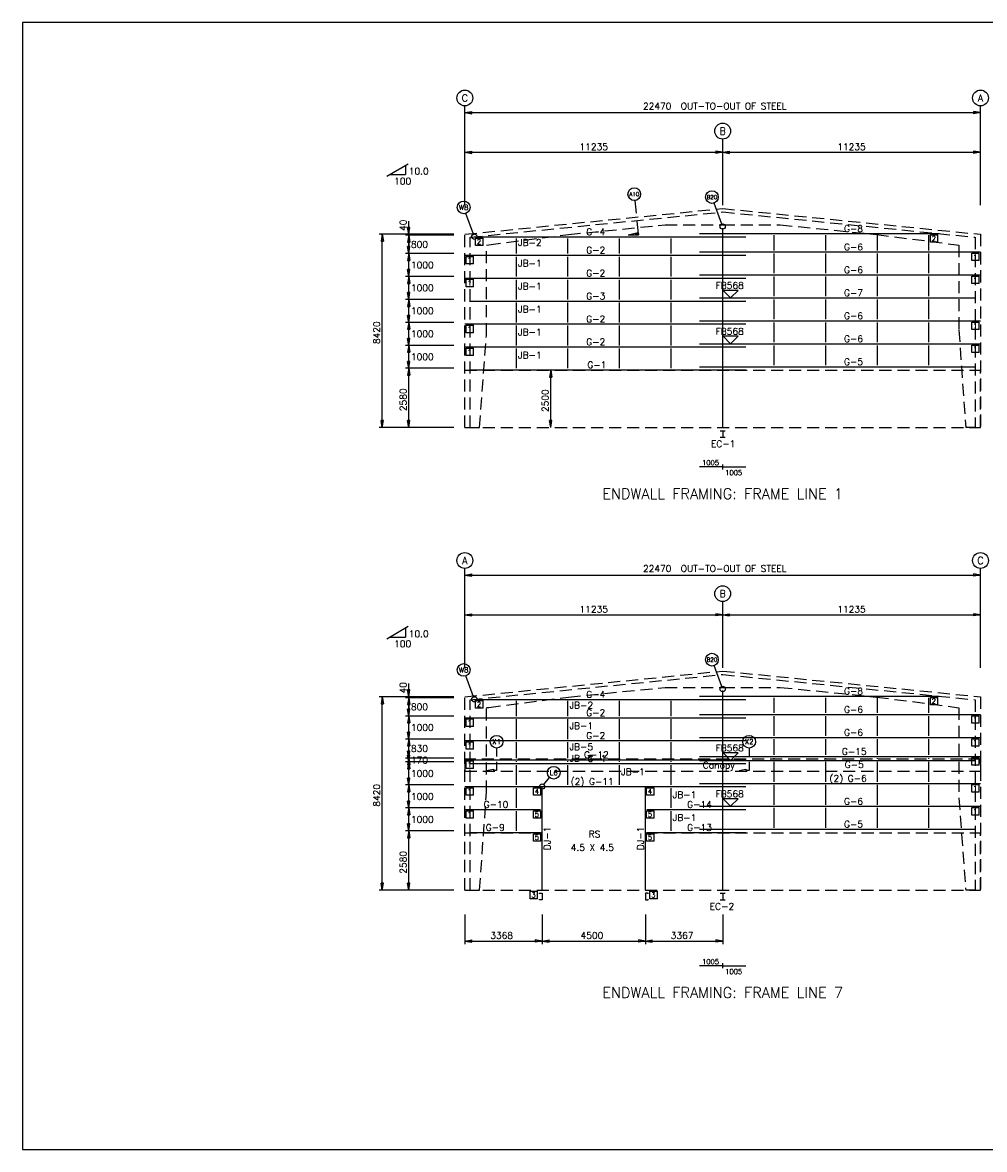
# Model space of a CAD drawing. Header units: millimetres. Extents: x 0 to 69438, y 0 to 49103.
# Tile 1 of 2: x 0 to 41923, y 0 to 49103. Entities that reach past the tile are written whole.
import ezdxf
from ezdxf.enums import TextEntityAlignment as Align

# ---------------------------------------------------------------- set-up
doc = ezdxf.new("R2010")
doc.units = ezdxf.units.MM
doc.header["$MEASUREMENT"] = 0
doc.linetypes.add('CONTIN', pattern=[0])
doc.linetypes.add('DASHED', pattern=[785.32, 524.92, -260.4])
doc.layers.get('0').update_dxf_attribs({"linetype": 'CONTIN'})
for name, color, linetype in [('1', 7, 'CONTIN'), ('10', 10, 'CONTIN'), ('11', 7, 'CONTIN'), ('12', 6, 'CONTIN'), ('13', 1, 'CONTIN'), ('15', 7, 'CONTIN'), ('2', 6, 'CONTIN'), ('22', 7, 'CONTIN'), ('3', 7, 'CONTIN'), ('4', 7, 'CONTIN'), ('5', 5, 'DASHED'), ('7', 7, 'CONTIN')]:
    doc.layers.add(name, color=color, linetype=linetype)
doc.styles.add('SIMPLEX', font='SIMPLEX')

# ---------------------------------------------------------------- blocks, each defined once
blk = doc.blocks.new('WCOL')
for p, q in [((-10.2, 0), (10.2, 0)), ((0, 0), (0, -25.4)), ((-10.2, -25.4), (10.2, -25.4))]:
    blk.add_line(p, q)
blk = doc.blocks.new('CCOL')
for p, q in [((10.2, 0), (0, 0)), ((0, 0), (0, -25.4)), ((10.2, -2.5), (10.2, 0)), ((0, -25.4), (10.2, -25.4)), ((10.2, -25.4), (10.2, -22.9))]:
    blk.add_line(p, q)
blk = doc.blocks.new('MARKER')
for p, q in [((25.4, 25.4), (-25.4, 25.4)), ((-25.4, 25.4), (0, 0)), ((0, 0), (25.4, 25.4))]:
    blk.add_line(p, q)
blk = doc.blocks.new('ARROW')
for p, q in [((0, 0), (-300, 50)), ((-300, 50), (-300, -50)), ((0, 0), (-300, -50))]:
    blk.add_line(p, q)
blk = doc.blocks.new('ARROWP')
for p, q in [((0, 0), (-300, 50)), ((-300, 50), (-300, -50)), ((0, 0), (-300, -50))]:
    blk.add_line(p, q)
blk = doc.blocks.new('CUTSEC')
at = {"layer": '7'}
for p, q in [((-485.02597, 0), (-115.48238, 0)), ((115.482376, 0), (485.02597, 0)), ((485.02597, 0), (485.02597, 138.578873))]:
    blk.add_line(p, q, dxfattribs=at)
at = {"layer": '7', "rotation": 90}
blk.add_blockref('ARROWP', (485.02597, 438.833099), dxfattribs=at)

msp = doc.modelspace()

# ---------------------------------------------------------------- linework, layer by layer
at = {"layer": '1'}
for p, q in [((29508, 39906), (39947, 39906)), ((32760, 39176), (32760, 39837)), ((35007, 39176), (35007, 39837)), ((37254, 39176), (37254, 39837)), ((39501, 39176), (39501, 39837)), ((19692, 39768), (31518, 39768)), ((21525, 39037), (21525, 39698)), ((23772, 39037), (23772, 39698)), ((26019, 39037), (26019, 39698)), ((28266, 39037), (28266, 39698)), ((19278, 38968), (31518, 38968)), ((21525, 38037), (21525, 38898)), ((23772, 38037), (23772, 38898)), ((26019, 38037), (26019, 38898)), ((28266, 38037), (28266, 38898)), ((29508, 39106), (41748, 39106)), ((32760, 38176), (32760, 39037)), ((35007, 38176), (35007, 39037)), ((37254, 38176), (37254, 39037)), ((39501, 38176), (39501, 39037)), ((19278, 37968), (31518, 37968)), ((21525, 37037), (21525, 37898)), ((23772, 37037), (23772, 37898)), ((26019, 37037), (26019, 37898)), ((28266, 37037), (28266, 37898)), ((29508, 38106), (41748, 38106)), ((32760, 37176), (32760, 38037)), ((35007, 37176), (35007, 38037)), ((37254, 37176), (37254, 38037)), ((39501, 37176), (39501, 38037)), ((19478, 36968), (31518, 36968)), ((21525, 36037), (21525, 36898)), ((23772, 36037), (23772, 36898)), ((26019, 36037), (26019, 36898)), ((28266, 36037), (28266, 36898)), ((29508, 37106), (41548, 37106)), ((32760, 36176), (32760, 37037)), ((35007, 36176), (35007, 37037)), ((37254, 36176), (37254, 37037)), ((39501, 36176), (39501, 37037)), ((19278, 35968), (31518, 35968)), ((21525, 35037), (21525, 35898)), ((23772, 35037), (23772, 35898)), ((26019, 35037), (26019, 35898)), ((28266, 35037), (28266, 35898)), ((29508, 36106), (41748, 36106)), ((32760, 35176), (32760, 36037)), ((35007, 35176), (35007, 36037)), ((37254, 35176), (37254, 36037)), ((39501, 35176), (39501, 36037)), ((19278, 34968), (31518, 34968)), ((21525, 34037), (21525, 34898)), ((23772, 34037), (23772, 34898)), ((26019, 34037), (26019, 34898)), ((28266, 34037), (28266, 34898)), ((29508, 35106), (41748, 35106)), ((32760, 34176), (32760, 35037)), ((35007, 34176), (35007, 35037)), ((37254, 34176), (37254, 35037)), ((39501, 34176), (39501, 35037)), ((19478, 33968), (31518, 33968)), ((29508, 34106), (41548, 34106)), ((29508, 19752), (39947, 19752)), ((32760, 19021), (32760, 19683)), ((35007, 19021), (35007, 19683)), ((37254, 19021), (37254, 19683)), ((39501, 19021), (39501, 19683)), ((19692, 19613), (31518, 19613)), ((21525, 18883), (21525, 19544)), ((23772, 18883), (23772, 19544)), ((26019, 18883), (26019, 19544)), ((28266, 18883), (28266, 19544)), ((19278, 18813), (31518, 18813)), ((21525, 17883), (21525, 18744)), ((23772, 17883), (23772, 18744)), ((26019, 17883), (26019, 18744)), ((28266, 17883), (28266, 18744)), ((29508, 18952), (41748, 18952)), ((32760, 18021), (32760, 18883)), ((35007, 18021), (35007, 18883)), ((37254, 18021), (37254, 18883)), ((39501, 18021), (39501, 18883)), ((19278, 17813), (31518, 17813)), ((21525, 17053), (21525, 17744)), ((23772, 17053), (23772, 17744)), ((26019, 17053), (26019, 17744)), ((28266, 17053), (28266, 17744)), ((29508, 17952), (41748, 17952)), ((32760, 17191), (32760, 17883)), ((35007, 17191), (35007, 17883)), ((37254, 17191), (37254, 17883)), ((39501, 17191), (39501, 17883)), ((19278, 16983), (31518, 16983)), ((19478, 16813), (31518, 16813)), ((21525, 16883), (21525, 16914)), ((21525, 15883), (21525, 16744)), ((23772, 16883), (23772, 16914)), ((23772, 15883), (23772, 16744)), ((26019, 16883), (26019, 16914)), ((26019, 15883), (26019, 16744)), ((28266, 16883), (28266, 16914)), ((28266, 15883), (28266, 16744)), ((29508, 17122), (41748, 17122)), ((29508, 16952), (41548, 16952)), ((32760, 17021), (32760, 17053)), ((32760, 16021), (32760, 16883)), ((35007, 17021), (35007, 17053)), ((35007, 16021), (35007, 16883)), ((37254, 17021), (37254, 17053)), ((37254, 16021), (37254, 16883)), ((39501, 17021), (39501, 17053)), ((39501, 16021), (39501, 16883)), ((19278, 15813), (31518, 15813)), ((21525, 14883), (21525, 15744)), ((22646, 11303), (22646, 15813)), ((27146, 11303), (27146, 15813)), ((28266, 14883), (28266, 15744)), ((29508, 15952), (41748, 15952)), ((32760, 15021), (32760, 15883)), ((35007, 15021), (35007, 15883)), ((37254, 15021), (37254, 15883)), ((39501, 15021), (39501, 15883)), ((19278, 14813), (22576, 14813)), ((21525, 13883), (21525, 14744)), ((27215, 14813), (31518, 14813)), ((28266, 13883), (28266, 14744)), ((29508, 14952), (41748, 14952)), ((32760, 14021), (32760, 14883)), ((35007, 14021), (35007, 14883)), ((37254, 14021), (37254, 14883)), ((39501, 14021), (39501, 14883)), ((19478, 13813), (22576, 13813)), ((27215, 13813), (31518, 13813)), ((29508, 13952), (41548, 13952))]:
    msp.add_line(p, q, dxfattribs=at)
at = {"layer": '12'}
for p, q in [((19278, 41139), (19278, 45470)), ((41748, 41139), (41748, 45470)), ((30513, 41139), (30513, 44026)), ((16691, 39877), (15536, 39877)), ((18793, 39877), (16691, 39877)), ((18793, 39837), (16691, 39837)), ((16829, 39877), (16829, 39877)), ((16829, 39837), (16829, 39837)), ((16829, 39837), (16829, 39837)), ((18793, 39037), (16691, 39037)), ((16829, 39037), (16829, 39037)), ((16829, 39037), (16829, 39037)), ((18793, 38037), (16691, 38037)), ((16829, 38037), (16829, 38037)), ((16829, 38037), (16829, 38037)), ((18793, 37037), (16691, 37037)), ((16829, 37037), (16829, 37037)), ((16829, 37037), (16829, 37037)), ((18793, 36037), (16691, 36037)), ((16829, 36037), (16829, 36037)), ((16829, 36037), (16829, 36037)), ((18793, 35037), (16691, 35037)), ((16829, 35037), (16829, 35037)), ((16829, 35037), (16829, 35037)), ((18793, 34037), (16691, 34037)), ((16829, 34037), (16829, 34037)), ((16829, 34037), (16829, 34037)), ((16691, 31457), (15536, 31457)), ((18793, 31457), (16691, 31457)), ((16829, 31457), (16829, 31457)), ((19278, 20985), (19278, 25315)), ((41748, 20985), (41748, 25315)), ((30513, 20985), (30513, 23872)), ((16691, 19723), (15536, 19723)), ((18793, 19723), (16691, 19723)), ((18793, 19683), (16691, 19683)), ((16829, 19723), (16829, 19723)), ((16829, 19683), (16829, 19683)), ((16829, 19683), (16829, 19683)), ((18793, 18883), (16691, 18883)), ((16829, 18883), (16829, 18883)), ((16829, 18883), (16829, 18883)), ((18793, 17883), (16691, 17883)), ((16829, 17883), (16829, 17883)), ((16829, 17883), (16829, 17883)), ((18793, 17053), (16691, 17053)), ((18793, 16883), (16691, 16883)), ((16829, 17053), (16829, 17053)), ((16829, 17053), (16829, 17053)), ((16829, 16883), (16829, 16883)), ((16829, 16883), (16829, 16883)), ((18793, 15883), (16691, 15883)), ((16829, 15883), (16829, 15883)), ((16829, 15883), (16829, 15883)), ((18793, 14883), (16691, 14883)), ((16829, 14883), (16829, 14883)), ((16829, 14883), (16829, 14883)), ((18793, 13883), (16691, 13883)), ((16829, 13883), (16829, 13883)), ((16829, 13883), (16829, 13883)), ((16691, 11303), (15536, 11303)), ((18793, 11303), (16691, 11303)), ((16829, 11303), (16829, 11303))]:
    msp.add_line(p, q, dxfattribs=at)
at = {"layer": '13'}
for centre in [(19278, 45816), (41748, 45816), (30513, 44373), (19278, 25662), (41748, 25662), (30513, 24218)]:
    msp.add_circle(centre, 346, dxfattribs=at)
at = {"layer": '2'}
for p, q in [((19278, 45181), (41748, 45181)), ((19278, 43449), (41748, 43449)), ((15871, 42409), (16811, 42952)), ((16691, 42883), (16691, 42479)), ((15991, 42479), (16691, 42479)), ((16829, 39877), (16829, 40454)), ((15675, 31457), (15675, 39877)), ((16829, 39037), (16829, 39837)), ((16829, 39837), (16829, 39260)), ((16829, 38037), (16829, 39037)), ((16829, 37037), (16829, 38037)), ((16829, 36037), (16829, 37037)), ((16829, 35037), (16829, 36037)), ((16829, 34037), (16829, 35037)), ((16829, 31457), (16829, 34037)), ((23023, 31457), (23023, 33957)), ((30513, 29742), (29508, 29742)), ((30513, 29634), (30513, 29850)), ((30513, 29634), (30513, 29850)), ((30513, 29742), (31518, 29742)), ((19278, 25027), (41748, 25027)), ((19278, 23295), (41748, 23295)), ((15871, 22255), (16811, 22798)), ((16691, 22729), (16691, 22324)), ((15991, 22324), (16691, 22324)), ((16829, 19723), (16829, 20300)), ((15675, 11303), (15675, 19723)), ((16829, 18883), (16829, 19683)), ((16829, 19683), (16829, 19105)), ((16829, 17883), (16829, 18883)), ((16829, 17053), (16829, 17883)), ((16829, 16883), (16829, 17053)), ((16829, 15883), (16829, 16883)), ((16829, 14883), (16829, 15883)), ((16829, 13883), (16829, 14883)), ((16829, 11303), (16829, 13883)), ((19278, 10237), (19278, 8944)), ((22646, 10237), (22646, 8944)), ((22646, 10237), (22646, 8944)), ((27146, 10237), (27146, 8944)), ((27146, 10237), (27146, 8944)), ((30513, 10237), (30513, 8944)), ((19278, 9083), (22646, 9083)), ((22646, 9083), (27146, 9083)), ((27146, 9083), (30513, 9083)), ((30513, 8006), (29508, 8006)), ((30513, 7897), (30513, 8114)), ((30513, 7897), (30513, 8114)), ((30513, 8006), (31518, 8006))]:
    msp.add_line(p, q, dxfattribs=at)
at = {"layer": '22'}
for p, q in [((69438, 49103), (0, 49103)), ((0, 49103), (0, 0)), ((0, 0), (69438, 0))]:
    msp.add_line(p, q, dxfattribs=at)
at = {"layer": '3'}
for p, q in [((39568, 39527), (39568, 39852)), ((39568, 39852), (39893, 39852)), ((39893, 39527), (39893, 39852)), ((19746, 39389), (19746, 39714)), ((19746, 39714), (20071, 39714)), ((20071, 39389), (19746, 39389)), ((20071, 39389), (20071, 39714)), ((39893, 39527), (39568, 39527)), ((19332, 38589), (19332, 38914)), ((19332, 38914), (19657, 38914)), ((19657, 38589), (19657, 38914)), ((41369, 38727), (41369, 39052)), ((41369, 39052), (41694, 39052)), ((41694, 38727), (41694, 39052)), ((19657, 38589), (19332, 38589)), ((41694, 38727), (41369, 38727)), ((19332, 37589), (19332, 37914)), ((19332, 37914), (19657, 37914)), ((19657, 37589), (19657, 37914)), ((41369, 37727), (41369, 38052)), ((41369, 38052), (41694, 38052)), ((41694, 37727), (41694, 38052)), ((19657, 37589), (19332, 37589)), ((41694, 37727), (41369, 37727)), ((19332, 35589), (19332, 35914)), ((19332, 35914), (19657, 35914)), ((19657, 35589), (19657, 35914)), ((41369, 35727), (41369, 36052)), ((41369, 36052), (41694, 36052)), ((41694, 35727), (41694, 36052)), ((19657, 35589), (19332, 35589)), ((41694, 35727), (41369, 35727)), ((19332, 34589), (19332, 34914)), ((19332, 34914), (19657, 34914)), ((19657, 34589), (19657, 34914)), ((41369, 34727), (41369, 35052)), ((41369, 35052), (41694, 35052)), ((41694, 34727), (41694, 35052)), ((19657, 34589), (19332, 34589)), ((41694, 34727), (41369, 34727)), ((39568, 19373), (39568, 19698)), ((39568, 19698), (39893, 19698)), ((39893, 19373), (39893, 19698)), ((19746, 19235), (19746, 19559)), ((19746, 19559), (20071, 19559)), ((20071, 19235), (19746, 19235)), ((20071, 19235), (20071, 19559)), ((39893, 19373), (39568, 19373)), ((19332, 18435), (19332, 18759)), ((19332, 18759), (19657, 18759)), ((19657, 18435), (19657, 18759)), ((41369, 18573), (41369, 18898)), ((41369, 18898), (41694, 18898)), ((41694, 18573), (41694, 18898)), ((19657, 18435), (19332, 18435)), ((41694, 18573), (41369, 18573)), ((19332, 17435), (19332, 17759)), ((19332, 17759), (19657, 17759)), ((19657, 17435), (19657, 17759)), ((41369, 17573), (41369, 17898)), ((41369, 17898), (41694, 17898)), ((41694, 17573), (41694, 17898)), ((19657, 17435), (19332, 17435)), ((41694, 17573), (41369, 17573)), ((19332, 16605), (19332, 16929)), ((19332, 16929), (19657, 16929)), ((19657, 16605), (19657, 16929)), ((41369, 16743), (41369, 17068)), ((41369, 17068), (41694, 17068)), ((41694, 16743), (41369, 16743)), ((41694, 16743), (41694, 17068)), ((19657, 16605), (19332, 16605)), ((19332, 15435), (19332, 15759)), ((19332, 15759), (19657, 15759)), ((19657, 15435), (19657, 15759)), ((22267, 15435), (22267, 15759)), ((22267, 15759), (22592, 15759)), ((22592, 15435), (22592, 15759)), ((27200, 15435), (27200, 15759)), ((27200, 15759), (27525, 15759)), ((27525, 15435), (27525, 15759)), ((41369, 15573), (41369, 15898)), ((41369, 15898), (41694, 15898)), ((41694, 15573), (41694, 15898)), ((19657, 15435), (19332, 15435)), ((22592, 15435), (22267, 15435)), ((27525, 15435), (27200, 15435)), ((41694, 15573), (41369, 15573)), ((19332, 14435), (19332, 14759)), ((19332, 14759), (19657, 14759)), ((19657, 14435), (19657, 14759)), ((22267, 14435), (22267, 14759)), ((22267, 14759), (22592, 14759)), ((22592, 14435), (22592, 14759)), ((27200, 14435), (27200, 14759)), ((27200, 14759), (27525, 14759)), ((27525, 14435), (27525, 14759)), ((41369, 14573), (41369, 14898)), ((41369, 14898), (41694, 14898)), ((41694, 14573), (41694, 14898)), ((19657, 14435), (19332, 14435)), ((22592, 14435), (22267, 14435)), ((27525, 14435), (27200, 14435)), ((41694, 14573), (41369, 14573)), ((22267, 13435), (22267, 13759)), ((22267, 13759), (22592, 13759)), ((22592, 13435), (22592, 13759)), ((27200, 13435), (27200, 13759)), ((27200, 13759), (27525, 13759)), ((27525, 13435), (27525, 13759)), ((22592, 13435), (22267, 13435)), ((27525, 13435), (27200, 13435)), ((22122, 10924), (22122, 11249)), ((22122, 11249), (22447, 11249)), ((22447, 10924), (22122, 10924)), ((22447, 10924), (22447, 11249)), ((27344, 10924), (27344, 11249)), ((27344, 11249), (27669, 11249)), ((27669, 10924), (27344, 10924)), ((27669, 10924), (27669, 11249))]:
    msp.add_line(p, q, dxfattribs=at)
at = {"layer": '4'}
for p, q in [((30513, 31457), (30513, 40145)), ((30513, 11303), (30513, 19991))]:
    msp.add_line(p, q, dxfattribs=at)
at = {"layer": '5'}
for p, q in [((19278, 39877), (30513, 41000)), ((19508, 39749), (30513, 40850)), ((30513, 41000), (41748, 39877)), ((30513, 40850), (41518, 39749)), ((23801, 39867), (28000, 40287)), ((28000, 40287), (30513, 40287)), ((30513, 40287), (33025, 40287)), ((33025, 40287), (37224, 39867)), ((19278, 31457), (19278, 39877)), ((20317, 39418), (23801, 39867)), ((37224, 39867), (40708, 39418)), ((41748, 39877), (41748, 31457)), ((19508, 31457), (19508, 39749)), ((20214, 39402), (20317, 39418)), ((20220, 35473), (20214, 39402)), ((20317, 39418), (20317, 39418)), ((40708, 39418), (40708, 39418)), ((40708, 39418), (40806, 39407)), ((40806, 39407), (40806, 35707)), ((41518, 39749), (41518, 31457)), ((19918, 31457), (20220, 35473)), ((40806, 35707), (41107, 31457)), ((19278, 31457), (19278, 33957)), ((19278, 33957), (41748, 33957)), ((41748, 31457), (41748, 33957)), ((19278, 31457), (41748, 31457)), ((19508, 31457), (19918, 31457)), ((41518, 31457), (41107, 31457)), ((19278, 19723), (30513, 20846)), ((19508, 19595), (30513, 20696)), ((30513, 20846), (41748, 19723)), ((30513, 20696), (41518, 19595)), ((23801, 19713), (28001, 20133)), ((28001, 20133), (30513, 20133)), ((30513, 20133), (33025, 20133)), ((33025, 20133), (37224, 19713)), ((19278, 11303), (19278, 19723)), ((20317, 19263), (23801, 19713)), ((37224, 19713), (40708, 19263)), ((41748, 19723), (41748, 11303)), ((19508, 11302), (19508, 19595)), ((20220, 19252), (20317, 19263)), ((20220, 15552), (20220, 19252)), ((20317, 19263), (20317, 19263)), ((40708, 19263), (40708, 19263)), ((40708, 19263), (40811, 19247)), ((40811, 19247), (40806, 15319)), ((41518, 19595), (41518, 11302)), ((19278, 17003), (19278, 16823)), ((41748, 17003), (19278, 17003)), ((19278, 16823), (19278, 16483)), ((41748, 16823), (41748, 17003)), ((41748, 16823), (41748, 16483)), ((19278, 16483), (41748, 16483)), ((19919, 11302), (20220, 15552)), ((40806, 15319), (41107, 11302)), ((19278, 11303), (19278, 13803)), ((19278, 13803), (22646, 13803)), ((27146, 13803), (41748, 13803)), ((41748, 11303), (41748, 13803)), ((19278, 11303), (41748, 11303)), ((19508, 11302), (19919, 11302)), ((41518, 11302), (41107, 11302))]:
    msp.add_line(p, q, dxfattribs=at)
at = {"layer": '7'}
for p, q in [((19653, 39876), (19321, 40788)), ((30473, 40323), (30141, 41235)), ((19653, 19722), (19321, 20634)), ((30473, 20169), (30141, 21081)), ((22720, 15902), (22972, 16203))]:
    msp.add_line(p, q, dxfattribs=at)
for centre, radius in [((26659, 41625), 277), ((30047, 41495), 277), ((19226, 41048), 277), ((30513, 40215), 115), ((19692, 39768), 115), ((30047, 21341), 277), ((19226, 20894), 277), ((30513, 20061), 115), ((19692, 19613), 115), ((20662, 17765), 277), ((31667, 17765), 277), ((23150, 16415), 277), ((22646, 15813), 115)]:
    msp.add_circle(centre, radius, dxfattribs=at)

# ---------------------------------------------------------------- block references
at = {"layer": '10', "yscale": 11.3663759, "zscale": 11.3663759}
for name, p, xscale in [('WCOL', (30513, 31318), 11.3663759), ('CCOL', (22646, 11164), -11.366376), ('CCOL', (27146, 11164), 11.3663759), ('WCOL', (30513, 11164), 11.3663759)]:
    msp.add_blockref(name, p, dxfattribs=dict(at, xscale=xscale))
at = {"layer": '2'}
for p, rotation in [((19278, 45181), 180), ((19278, 43449), 180), ((30513, 43449), 180), ((15675, 39877), 90), ((16829, 39877), 270), ((16829, 39837), 90), ((16829, 39837), 90), ((16829, 39037), 270), ((16829, 39037), 90), ((16829, 38037), 270), ((16829, 38037), 90), ((16829, 37037), 270), ((16829, 37037), 90), ((16829, 36037), 270), ((16829, 36037), 90), ((16829, 35037), 270), ((16829, 35037), 90), ((16829, 34037), 270), ((16829, 34037), 90), ((23023, 33957), 90), ((15675, 31457), 270), ((16829, 31457), 270), ((23023, 31457), 270), ((19278, 25027), 180), ((19278, 23295), 180), ((30513, 23295), 180), ((15675, 19723), 90), ((16829, 19723), 270), ((16829, 19683), 90), ((16829, 19683), 90), ((16829, 18883), 270), ((16829, 18883), 90), ((16829, 17883), 270), ((16829, 17883), 90), ((16829, 17053), 270), ((16829, 16883), 270), ((16829, 17053), 90), ((16829, 16883), 90), ((16829, 15883), 270), ((16829, 15883), 90), ((16829, 14883), 270), ((16829, 14883), 90), ((16829, 13883), 270), ((16829, 13883), 90), ((15675, 11303), 270), ((16829, 11303), 270), ((19278, 9083), 180), ((22646, 9083), 180), ((27146, 9083), 180)]:
    msp.add_blockref('ARROW', p, dxfattribs=dict(at, rotation=rotation))
for p in [(41748, 45181), (30513, 43449), (41748, 43449), (41748, 25027), (30513, 23295), (41748, 23295), (22646, 9083), (27146, 9083), (30513, 9083)]:
    msp.add_blockref('ARROW', p, dxfattribs=at)
at = {"layer": '3', "xscale": 12.7871733, "yscale": 12.7871733, "zscale": 12.7871733}
for p in [(30859, 37106), (30859, 35106), (30859, 16952), (30859, 14952)]:
    msp.add_blockref('MARKER', p, dxfattribs=at)
at = {"layer": '7', "xscale": 1.5, "yscale": -1, "zscale": -1, "rotation": 275.711}
msp.add_blockref('CUTSEC', (26759, 40625), dxfattribs=at)
at = {"layer": '7', "yscale": -1, "zscale": -1, "rotation": 270}
for p in [(20662, 17003), (31667, 17003)]:
    msp.add_blockref('CUTSEC', p, dxfattribs=at)

# ---------------------------------------------------------------- texts
at = {"layer": '11', "style": 'SIMPLEX'}
for s, height, p in [('22470', 288.7, (27041, 45319)), ('11235', 288.7, (24274, 43545)), ('11235', 288.7, (35509, 43545)), ('10.0', 288.7, (16835, 42479)), ('100', 288.7, (16196, 42046)), ('800', 288.7, (16926, 39293)), ('1000', 288.7, (16926, 38393)), ('1000', 288.7, (16926, 37393)), ('1000', 288.7, (16926, 36393)), ('1000', 288.7, (16926, 35393)), ('1000', 288.7, (16926, 34393)), ('1005', 216.5, (29614, 29814)), ('1005', 216.5, (30621, 29381)), ('22470', 288.7, (27041, 25165)), ('11235', 288.7, (24274, 23391)), ('11235', 288.7, (35509, 23391)), ('10.0', 288.7, (16835, 22324)), ('100', 288.7, (16196, 21891)), ('800', 288.7, (16926, 19138)), ('1000', 288.7, (16926, 18238)), ('830', 288.7, (16926, 17323)), ('170', 288.7, (16926, 16823)), ('1000', 288.7, (16926, 16238)), ('1000', 288.7, (16926, 15238)), ('1000', 288.7, (16926, 14238)), ('3368', 288.7, (20384, 9179)), ('4500', 288.7, (24318, 9179)), ('3367', 288.7, (28252, 9179)), ('1005', 216.5, (29614, 8078)), ('1005', 216.5, (30621, 7645))]:
    msp.add_text(s, height=height, dxfattribs=at).set_placement(p)
for s, p in [('40', (16733, 40021)), ('8420', (15578, 35090)), ('2580', (16733, 32170)), ('2500', (22926, 32130)), ('40', (16733, 19867)), ('8420', (15578, 14935)), ('2580', (16733, 12015))]:
    msp.add_text(s, height=288.7, rotation=90, dxfattribs=at).set_placement(p)
at = {"layer": '13', "style": 'SIMPLEX'}
for s, p in [('C', (19278, 45660)), ('A', (41748, 45660)), ('B', (30513, 44217)), ('A', (19278, 25506)), ('C', (41748, 25506)), ('B', (30513, 24062))]:
    msp.add_text(s, height=312, dxfattribs=at).set_placement(p, align=Align.CENTER)
at = {"layer": '15', "style": 'SIMPLEX'}
for p in [(28485, 45319), (28485, 25165)]:
    msp.add_text(' OUT-TO-OUT OF STEEL', height=288.71, dxfattribs=at).set_placement(p)
for s, p in [('ENDWALL FRAMING: FRAME LINE 1', (30513, 28342)), ('ENDWALL FRAMING: FRAME LINE 7', (30513, 6606))]:
    msp.add_text(s, height=461.93, dxfattribs=at).set_placement(p, align=Align.CENTER)
at = {"layer": '3', "style": 'SIMPLEX'}
for s, height, p in [(' G-8', 288.7, (35603, 39978)), (' G-4', 288.7, (24368, 39840)), ('2', 217, (39622, 39581)), ('2', 217, (19801, 39443)), ('JB-2', 288.7, (21594, 39368)), (' G-2', 288.7, (24368, 39040)), (' G-6', 288.7, (35603, 39178)), ('1', 217, (19386, 38643)), ('1', 217, (41423, 38781)), ('JB-1', 288.7, (21594, 38468)), (' G-2', 288.7, (24368, 38040)), (' G-6', 288.7, (35603, 38178)), ('1', 217, (19386, 37643)), ('1', 217, (41423, 37781)), ('JB-1', 288.7, (21594, 37468)), (' G-3', 288.7, (24368, 37040)), ('FB568', 288.7, (30210, 37503)), (' G-7', 288.7, (35603, 37178)), ('JB-1', 288.7, (21594, 36468)), (' G-6', 288.7, (35603, 36178)), ('1', 217, (19386, 35643)), (' G-2', 288.7, (24368, 36040)), ('1', 217, (41423, 35781)), ('JB-1', 288.7, (21594, 35468)), ('FB568', 288.7, (30210, 35503)), (' G-6', 288.7, (35603, 35178)), (' G-2', 288.7, (24368, 35040)), ('1', 217, (41423, 34781)), ('1', 217, (19386, 34643)), ('JB-1', 288.7, (21594, 34468)), (' G-5', 288.7, (35603, 34178)), (' G-1', 288.7, (24419, 34040)), ('EC-1', 288.7, (30000, 30602)), (' G-4', 288.7, (24368, 19686)), (' G-8', 288.7, (35603, 19824)), ('2', 217, (39622, 19427)), ('2', 217, (19801, 19289)), ('JB-2', 288.7, (23841, 19213)), (' G-2', 288.7, (24368, 18886)), (' G-6', 288.7, (35603, 19024)), ('1', 217, (19386, 18489)), ('1', 217, (41423, 18627)), ('JB-1', 288.7, (23841, 18313)), (' G-2', 288.7, (24368, 17886)), (' G-6', 288.7, (35603, 18024)), ('1', 217, (19386, 17489)), ('JB-5', 288.7, (23841, 17398)), ('1', 217, (41423, 17627)), ('JB-4', 288.7, (23841, 16898)), (' G-12', 288.7, (24274, 17056)), ('FB568', 288.7, (30210, 17349)), (' G-15', 288.7, (35509, 17194)), ('1', 217, (19386, 16659)), (' G-1', 288.7, (24419, 16886)), ('Canopy', 288.7, (29647, 16599)), (' G-5', 288.7, (35637, 16623)), ('1', 217, (41423, 16797)), ('(2) G-11', 288.7, (23892, 15886)), ('JB-1', 288.7, (26088, 16313)), ('(2) G-6', 288.7, (35170, 16024)), ('1', 217, (41423, 15627)), ('1', 217, (19386, 15489)), ('4', 217, (22321, 15489)), ('4', 217, (27254, 15489)), ('JB-1', 288.7, (28335, 15313)), ('FB568', 288.7, (30210, 15349)), (' G-6', 288.7, (35603, 15024)), (' G-10', 288.7, (19895, 14886)), (' G-14', 288.7, (28768, 14886)), ('1', 217, (41423, 14627)), ('1', 217, (19386, 14489)), ('5', 217, (22321, 14489)), ('5', 217, (27254, 14489)), ('JB-1', 288.7, (28335, 14313)), (' G-5', 288.7, (35603, 14024)), (' G-9', 288.7, (19989, 13886)), ('RS', 288.7, (24673, 13597)), (' G-13', 288.7, (28768, 13886)), ('5', 217, (22321, 13489)), ('4.5 X 4.5', 288.7, (23892, 13010)), ('5', 217, (27254, 13489)), ('3', 217, (22177, 10978)), ('3', 217, (27398, 10978)), ('EC-2', 288.7, (29950, 10448))]:
    msp.add_text(s, height=height, dxfattribs=at).set_placement(p)
for p in [(23007, 13040), (27073, 13040)]:
    msp.add_text('DJ-1', height=288.7, rotation=90, dxfattribs=at).set_placement(p)
at = {"layer": '7', "style": 'SIMPLEX'}
for s, height, p in [('A10', 177.4, (26659, 41625)), ('B20', 177.4, (30047, 41495)), ('W8', 221.7, (19226, 41048)), ('B20', 177.4, (30047, 21341)), ('W8', 221.7, (19226, 20894)), ('X1', 221.7, (20662, 17765)), ('X2', 221.7, (31667, 17765)), ('L6', 221.7, (23150, 16415))]:
    msp.add_text(s, height=height, dxfattribs=at).set_placement(p, align=Align.MIDDLE_CENTER)

doc.saveas('drawing.dxf')
